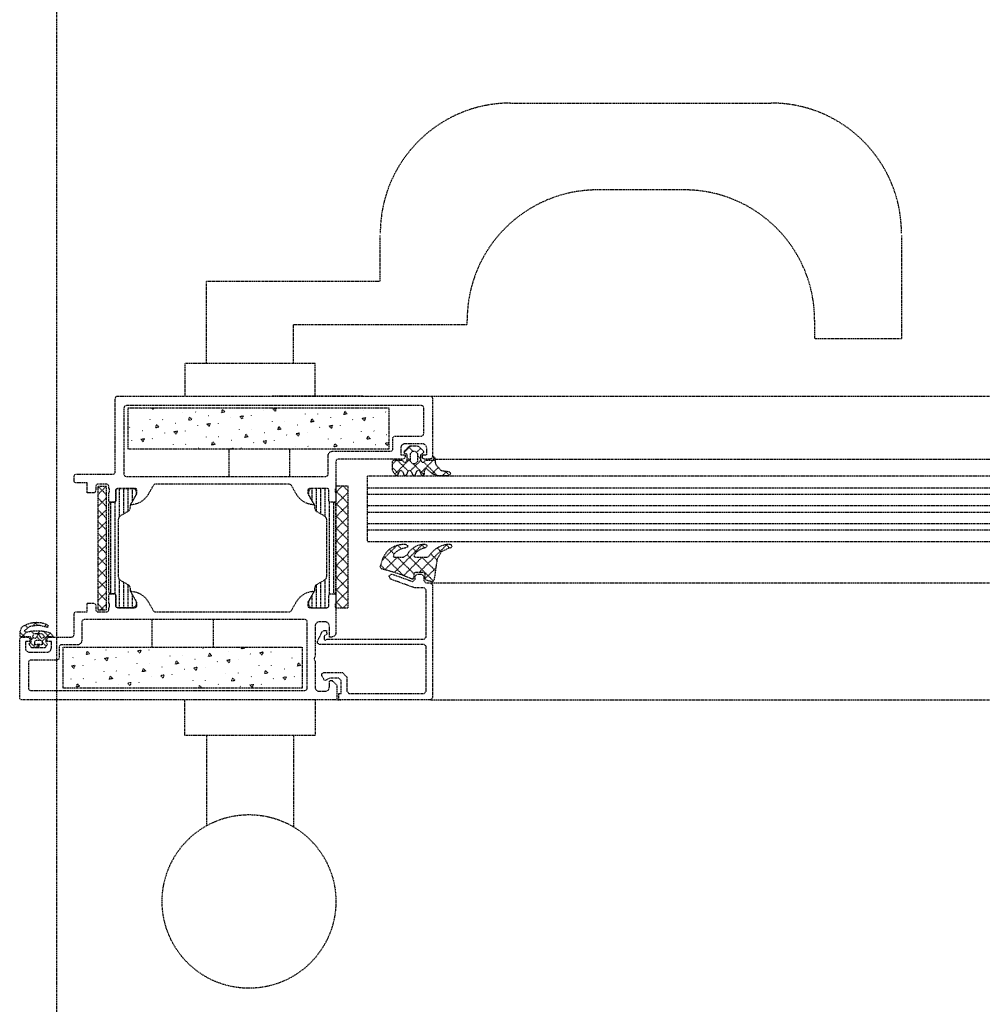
# Model space of a CAD drawing. Header units: millimetres. Extents: x -4577 to 1032787, y -66234 to 201209.
# Tile 115 of 256: x 3754 to 3976, y -8866 to -8639. Entities that reach past the tile are written whole.
import ezdxf

# ---------------------------------------------------------------- set-up
doc = ezdxf.new("R2010")
doc.units = ezdxf.units.MM
doc.linetypes.add('510_5_2OG_ELT_1004$0$11-07-22_DS_2OG$0$AUSGEZOGEN', pattern=[0])
doc.linetypes.add('510_5_2OG_ELT_1004$0$11-07-22_DS_2OG$0$VERDECKT2_S15', pattern=[0.025, 0, -0.025])
doc.layers.add('510_5_2OG_ELT_1004$0$11-07-22_DS_2OG$0$Nichttragende_Bauteile', color=8, linetype='510_5_2OG_ELT_1004$0$11-07-22_DS_2OG$0$AUSGEZOGEN')
doc.layers.add('510_5_2OG_ELT_1004$0$11-07-22_DS_2OG$0$STANDARD', color=8, linetype='510_5_2OG_ELT_1004$0$11-07-22_DS_2OG$0$AUSGEZOGEN')

# ---------------------------------------------------------------- blocks, each defined once
blk = doc.blocks.new('510_5_2OG_ELT_1004')
at = {"layer": '510_5_2OG_ELT_1004$0$11-07-22_DS_2OG$0$Nichttragende_Bauteile', "linetype": '510_5_2OG_ELT_1004$0$11-07-22_DS_2OG$0$VERDECKT2_S15'}
for p, q in [((3866.92, -8658.53), (3926.92, -8658.53)), ((3906.92, -8678.53), (3886.92, -8678.53)), ((3836.92, -8699.53), (3836.92, -8689.03)), ((3956.92, -8689.03), (3956.92, -8712.86)), ((3796.92, -8718.53), (3796.92, -8699.53)), ((3796.92, -8699.53), (3836.92, -8699.53)), ((3816.92, -8718.53), (3816.92, -8709.53)), ((3816.92, -8709.53), (3856.92, -8709.53)), ((3856.92, -8709.53), (3856.92, -8708.53)), ((3936.92, -8708.53), (3936.92, -8712.86)), ((3956.92, -8712.86), (3936.92, -8712.86)), ((3791.92, -8718.53), (3791.92, -8726.03)), ((3821.92, -8718.53), (3791.92, -8718.53)), ((3821.92, -8726.03), (3821.92, -8718.53)), ((3811.42, -8726.03), (3812.42, -8726.03)), ((3832.92, -8726.03), (3811.92, -8726.03)), ((3848.42, -8726.03), (4888.49, -8726.03)), ((3781.9, -8728.81), (3781.94, -8728.86)), ((3791.51, -8729.71), (3791.49, -8729.77)), ((3794.45, -8729.72), (3794.4, -8729.68)), ((3804.97, -8728.8), (3804.91, -8728.81)), ((3810.02, -8729.25), (3810.06, -8729.3)), ((3812.22, -8728.97), (3812.98, -8728.8)), ((3814.85, -8728.83), (3814.87, -8728.76)), ((3828.53, -8730.29), (3828.76, -8729.54)), ((3828.76, -8729.54), (3829.29, -8730.11)), ((3833.09, -8729.24), (3833.03, -8729.25)), ((3838.14, -8729.69), (3838.18, -8729.74)), ((3779.13, -8730.14), (3779.15, -8730.08)), ((3783.91, -8731.46), (3783.89, -8731.53)), ((3786.85, -8731.48), (3786.8, -8731.43)), ((3793.57, -8731.43), (3792.81, -8731.6)), ((3797.37, -8730.55), (3797.31, -8730.57)), ((3799.65, -8732.34), (3799.67, -8732.27)), ((3802.42, -8731), (3802.46, -8731.05)), ((3807.25, -8730.58), (3807.27, -8730.52)), ((3812.03, -8731.9), (3812.01, -8731.97)), ((3814.97, -8731.92), (3814.92, -8731.87)), ((3819.63, -8730.15), (3819.61, -8730.21)), ((3821.69, -8731.87), (3820.93, -8732.04)), ((3822.57, -8730.16), (3822.52, -8730.12)), ((3825.49, -8730.99), (3825.43, -8731.01)), ((3829.29, -8730.11), (3828.53, -8730.29)), ((3830.54, -8731.45), (3830.58, -8731.49)), ((3832.74, -8731.17), (3833.5, -8730.99)), ((3835.37, -8731.02), (3835.39, -8730.96)), ((3779.25, -8733.23), (3779.2, -8733.19)), ((3782.17, -8734.06), (3782.11, -8734.07)), ((3787.22, -8734.51), (3787.26, -8734.56)), ((3789.77, -8732.31), (3789.71, -8732.32)), ((3792.05, -8734.09), (3792.07, -8734.03)), ((3794.82, -8732.76), (3794.86, -8732.81)), ((3804.43, -8733.66), (3804.41, -8733.72)), ((3807.37, -8733.67), (3807.32, -8733.63)), ((3810.29, -8734.5), (3810.23, -8734.52)), ((3813.33, -8733.8), (3813.56, -8733.05)), ((3817.89, -8732.75), (3817.83, -8732.76)), ((3820.17, -8734.53), (3820.19, -8734.47)), ((3822.94, -8733.2), (3822.98, -8733.25)), ((3825.67, -8733.49), (3825.14, -8732.92)), ((3827.77, -8732.78), (3827.79, -8732.71)), ((3832.55, -8734.1), (3832.53, -8734.16)), ((3835.49, -8734.11), (3835.44, -8734.07)), ((3779.62, -8736.27), (3779.66, -8736.32)), ((3784.45, -8735.84), (3784.47, -8735.78)), ((3796.83, -8735.41), (3796.81, -8735.48)), ((3798.13, -8737.31), (3798.36, -8736.56)), ((3798.36, -8736.56), (3798.89, -8737.13)), ((3799.77, -8735.43), (3799.72, -8735.38)), ((3802.69, -8736.26), (3802.63, -8736.27)), ((3805.73, -8735.55), (3805.96, -8734.81)), ((3807.74, -8736.71), (3807.78, -8736.76)), ((3812.57, -8736.29), (3812.59, -8736.22)), ((3815.34, -8734.95), (3815.38, -8735)), ((3824.95, -8735.85), (3824.93, -8735.92)), ((3827.89, -8735.87), (3827.84, -8735.82)), ((3830.81, -8736.7), (3830.75, -8736.71)), ((3833.85, -8735.99), (3834.08, -8735.25)), ((3834.61, -8735.82), (3833.85, -8735.99)), ((3834.08, -8735.25), (3834.61, -8735.82)), ((3838.06, -8736.87), (3838.82, -8736.7)), ((3838.41, -8734.94), (3838.35, -8734.96)), ((3789.23, -8737.17), (3789.21, -8737.23)), ((3792.17, -8737.18), (3792.12, -8737.14)), ((3795.09, -8738.01), (3795.03, -8738.02)), ((3798.89, -8737.13), (3798.13, -8737.31)), ((3802.07, -8738.23), (3802.07, -8744.53)), ((3802.38, -8738.23), (3802.34, -8738.19)), ((3804.97, -8738.04), (3804.99, -8737.98)), ((3816.07, -8744.53), (3816.07, -8738.23)), ((3817.35, -8737.61), (3817.33, -8737.67)), ((3820.29, -8737.62), (3820.24, -8737.58)), ((3827.01, -8737.57), (3826.25, -8737.75)), ((3835.86, -8737.15), (3835.9, -8737.2)), ((3843.91, -8737.53), (3842.42, -8739.02)), ((3844.44, -8738.73), (3843.44, -8737.74)), ((3846.22, -8738.05), (3845.25, -8739.02)), ((3840.61, -8740.83), (3839.67, -8741.77)), ((3843.87, -8740.4), (3840.25, -8744.02)), ((3843.36, -8743.31), (3840.88, -8740.83)), ((3843.87, -8740.99), (3843.07, -8740.19)), ((3846.27, -8740.83), (3843.86, -8743.24)), ((3846.27, -8740.56), (3845.47, -8739.76)), ((3849.1, -8740.83), (3846.18, -8743.75)), ((3850.01, -8744.3), (3846.96, -8741.26)), ((3849.57, -8740.36), (3849.17, -8740.76)), ((3849.63, -8741.1), (3849.17, -8740.63)), ((3849.58, -8740.53), (4888.49, -8740.53)), ((3841.11, -8743.89), (3839.67, -8742.45)), ((3846.99, -8744.11), (3844.51, -8741.63)), ((3850.28, -8742.47), (3848.88, -8743.87)), ((3852.16, -8743.42), (3851.25, -8744.33)), ((3852.79, -8744.25), (3851.93, -8743.39)), ((3843.05, -8744.05), (3842.9, -8744.2)), ((3773.81, -8746.83), (3771.92, -8748.72)), ((3771.97, -8746.83), (3773.92, -8748.78)), ((3776.92, -8753.76), (3776.92, -8747.28)), ((3777.92, -8753.14), (3777.92, -8747.28)), ((3778.92, -8752.55), (3778.92, -8747.28)), ((3779.92, -8750.17), (3779.92, -8747.28)), ((3821.22, -8750.17), (3821.22, -8747.28)), ((3822.22, -8752.55), (3822.22, -8747.28)), ((3823.22, -8753.14), (3823.22, -8747.28)), ((3824.22, -8753.76), (3824.22, -8747.28)), ((3826.72, -8748.19), (3828.13, -8746.78)), ((3829.52, -8750.71), (3826.72, -8747.91)), ((3829.52, -8747.88), (3828.42, -8746.78)), ((3833.92, -8747.15), (4888.49, -8747.15)), ((3773.92, -8749.44), (3771.92, -8751.44)), ((3771.92, -8749.5), (3773.92, -8751.5)), ((3775.92, -8771.67), (3775.92, -8750.39)), ((3825.22, -8771.67), (3825.22, -8750.39)), ((3826.72, -8751.02), (3829.52, -8748.22)), ((3833.92, -8748.65), (4888.49, -8748.65)), ((3773.92, -8752.15), (3771.92, -8754.15)), ((3771.92, -8752.21), (3773.92, -8754.21)), ((3774.42, -8771.08), (3774.42, -8750.98)), ((3774.92, -8771.58), (3774.92, -8750.48)), ((3778.82, -8752.62), (3777.12, -8753.6)), ((3822.32, -8752.62), (3824.02, -8753.6)), ((3826.22, -8771.58), (3826.22, -8750.48)), ((3829.52, -8753.54), (3826.72, -8750.74)), ((3826.72, -8771.08), (3826.72, -8750.98)), ((3826.72, -8753.85), (3829.52, -8751.05)), ((3833.92, -8751.25), (4888.49, -8751.25)), ((3773.92, -8754.87), (3771.92, -8756.87)), ((3771.92, -8754.93), (3773.92, -8756.93)), ((3829.52, -8756.37), (3826.72, -8753.57)), ((3826.72, -8756.68), (3829.52, -8753.88)), ((3833.92, -8752.75), (4888.49, -8752.75)), ((3829.52, -8759.19), (3826.72, -8756.39)), ((3826.72, -8759.51), (3829.52, -8756.71)), ((3833.92, -8755.35), (4888.49, -8755.35)), ((3833.92, -8756.85), (4888.49, -8756.85)), ((3773.92, -8757.59), (3771.92, -8759.59)), ((3771.92, -8757.64), (3773.92, -8759.64)), ((3829.52, -8762.02), (3826.72, -8759.22)), ((3773.92, -8760.3), (3771.92, -8762.3)), ((3771.92, -8760.36), (3773.92, -8762.36)), ((3826.72, -8762.34), (3829.52, -8759.54)), ((3840.8, -8760.39), (3837.4, -8763.79)), ((3840.13, -8762.43), (3839.02, -8761.32)), ((3846.68, -8760.16), (3840.18, -8766.67)), ((3840.8, -8760.39), (3841.4, -8760.24)), ((3841.77, -8761.24), (3840.89, -8760.36)), ((3843.21, -8760.81), (3843.19, -8760.83)), ((3845.32, -8761.96), (3844.42, -8761.06)), ((3852.37, -8760.13), (3845.86, -8766.64)), ((3847.21, -8761.02), (3846.39, -8760.21)), ((3850.95, -8761.93), (3850.03, -8761.01)), ((3852.88, -8761.04), (3852.04, -8760.2)), ((3773.92, -8763.02), (3771.92, -8765.02)), ((3771.92, -8763.07), (3773.92, -8765.07)), ((3829.52, -8764.85), (3826.72, -8762.05)), ((3826.72, -8765.17), (3829.52, -8762.37)), ((3837.26, -8764.2), (3837.5, -8763.52)), ((3837.5, -8763.52), (3837.81, -8762.87)), ((3842.26, -8767.39), (3837.79, -8762.91)), ((3840.88, -8763.14), (3837.98, -8766.04)), ((3844.66, -8766.96), (3840.84, -8763.14)), ((3846.54, -8763.14), (3842.28, -8767.4)), ((3849.16, -8768.63), (3843.11, -8762.58)), ((3849.62, -8766.26), (3846.5, -8763.14)), ((3849.98, -8763.79), (3848.54, -8762.36)), ((3773.92, -8765.73), (3771.92, -8767.73)), ((3771.92, -8765.79), (3773.92, -8767.79)), ((3829.52, -8767.68), (3826.72, -8764.88)), ((3826.72, -8767.99), (3829.52, -8765.19)), ((3838.12, -8766.08), (3837.05, -8765)), ((3849.71, -8765.63), (3847.25, -8768.08)), ((3773.92, -8768.45), (3771.92, -8770.45)), ((3771.92, -8768.5), (3773.92, -8770.5)), ((3776.92, -8774.78), (3776.92, -8768.3)), ((3777.12, -8768.46), (3778.82, -8769.44)), ((3824.02, -8768.46), (3822.32, -8769.44)), ((3824.22, -8774.78), (3824.22, -8768.3)), ((3829.52, -8770.51), (3826.72, -8767.71)), ((3826.72, -8770.82), (3829.52, -8768.02)), ((3838.93, -8767.53), (3839.52, -8767.03)), ((3839.31, -8768.19), (3838.93, -8767.53)), ((3844.66, -8770.14), (3839.31, -8768.19)), ((3839.52, -8767.03), (3839.73, -8767.07)), ((3839.73, -8767.07), (3844.25, -8768.71)), ((3844.66, -8767.85), (3844.3, -8768.21)), ((3844.44, -8768.74), (3844.92, -8768.24)), ((3844.92, -8767.53), (3845.42, -8767.03)), ((3844.92, -8768.24), (3844.92, -8767.53)), ((3845.42, -8767.03), (3846.42, -8767.03)), ((3846.42, -8767.03), (3846.92, -8767.53)), ((3846.92, -8767.53), (3846.92, -8768.53)), ((3846.92, -8768.53), (3847.42, -8769.03)), ((3777.92, -8774.78), (3777.92, -8768.92)), ((3778.92, -8774.78), (3778.92, -8769.51)), ((3822.22, -8774.78), (3822.22, -8769.51)), ((3823.22, -8774.78), (3823.22, -8768.92)), ((3829.52, -8773.34), (3826.72, -8770.54)), ((3844.25, -8768.71), (3844.44, -8768.74)), ((3845.17, -8770.23), (3844.66, -8770.14)), ((3847.02, -8770.23), (3845.17, -8770.23)), ((3847.52, -8770.73), (3847.02, -8770.23)), ((3847.42, -8769.03), (3848.42, -8769.03)), ((3847.52, -8781.53), (3847.52, -8770.73)), ((3848.42, -8769.03), (3848.92, -8769.53)), ((3848.42, -8769.03), (4888.49, -8769.03)), ((3848.92, -8769.53), (3848.92, -8795.53)), ((3773.92, -8771.16), (3771.92, -8773.16)), ((3771.92, -8771.22), (3773.92, -8773.22)), ((3779.92, -8774.78), (3779.92, -8771.89)), ((3821.22, -8774.78), (3821.22, -8771.89)), ((3826.72, -8773.65), (3829.52, -8770.85)), ((3771.92, -8773.93), (3773.21, -8775.23)), ((3773.92, -8773.88), (3772.56, -8775.23)), ((3828.13, -8774.78), (3826.72, -8773.36)), ((3828.42, -8774.78), (3829.52, -8773.68)), ((3784.42, -8783.83), (3784.42, -8777.53)), ((3798.42, -8777.53), (3798.42, -8783.83)), ((3753.99, -8780.31), (3754.38, -8779.22)), ((3754.38, -8779.22), (3755.04, -8778.84)), ((3756.28, -8779.1), (3754.92, -8780.14)), ((3755.04, -8778.84), (3755.51, -8778.63)), ((3755.16, -8778.79), (3755.82, -8779.45)), ((3755.16, -8778.79), (3755.82, -8779.45)), ((3755.51, -8778.63), (3756.03, -8778.44)), ((3756.03, -8778.44), (3756.55, -8778.28)), ((3758.1, -8778.85), (3756.28, -8779.1)), ((3756.55, -8778.28), (3757.08, -8778.18)), ((3757.76, -8778.15), (3756.9, -8779.01)), ((3757.76, -8778.15), (3756.9, -8779.01)), ((3757.08, -8778.18), (3757.63, -8778.15)), ((3757.37, -8778.16), (3758.06, -8778.86)), ((3757.37, -8778.16), (3758.06, -8778.86)), ((3757.63, -8778.15), (3758.13, -8778.15)), ((3758.65, -8778.91), (3758.1, -8778.85)), ((3758.13, -8778.15), (3758.76, -8778.22)), ((3759.19, -8779.03), (3758.65, -8778.91)), ((3758.76, -8778.22), (3759.37, -8778.35)), ((3759.72, -8779.2), (3759.19, -8779.03)), ((3759.37, -8778.35), (3759.97, -8778.54)), ((3760.1, -8778.64), (3759.59, -8779.16)), ((3760.1, -8778.64), (3759.59, -8779.16)), ((3760.28, -8779.31), (3759.72, -8779.2)), ((3759.97, -8778.54), (3760.47, -8778.92)), ((3760.47, -8778.92), (3760.28, -8779.31)), ((3753.99, -8781.31), (3753.99, -8780.31)), ((3753.99, -8780.44), (3755.07, -8781.52)), ((3753.99, -8780.44), (3755.07, -8781.52)), ((3754.02, -8781.43), (3753.99, -8781.31)), ((3754.18, -8781.52), (3754.02, -8781.43)), ((3756.33, -8781.52), (3754.18, -8781.52)), ((3755.54, -8780.37), (3754.39, -8781.52)), ((3755.54, -8780.37), (3754.39, -8781.52)), ((3754.92, -8780.14), (3755.33, -8780.42)), ((3755.33, -8780.42), (3756.12, -8780.24)), ((3756.12, -8780.24), (3756.93, -8780.12)), ((3756.45, -8781.55), (3756.33, -8781.52)), ((3756.53, -8781.72), (3756.45, -8781.55)), ((3757.1, -8781.64), (3756.53, -8782.21)), ((3757.1, -8781.64), (3756.53, -8782.21)), ((3756.53, -8782.68), (3756.53, -8781.72)), ((3756.55, -8780.18), (3757.19, -8780.81)), ((3756.55, -8780.18), (3757.19, -8780.81)), ((3757.19, -8780.81), (3756.83, -8781.52)), ((3756.83, -8781.52), (3757.42, -8781.79)), ((3756.93, -8780.12), (3757.74, -8780.07)), ((3757.76, -8780.77), (3757.19, -8780.81)), ((3757.42, -8781.79), (3757.58, -8781.79)), ((3757.58, -8781.79), (3757.74, -8781.66)), ((3757.74, -8780.07), (3758.56, -8780.09)), ((3757.74, -8781.66), (3758.23, -8780.78)), ((3758.52, -8780.79), (3757.76, -8780.77)), ((3757.84, -8781.47), (3758.68, -8782.31)), ((3757.84, -8781.47), (3758.68, -8782.31)), ((3758.64, -8780.1), (3757.97, -8780.78)), ((3758.64, -8780.1), (3757.97, -8780.78)), ((3758.23, -8780.78), (3758.71, -8781.66)), ((3759.18, -8780.86), (3758.52, -8780.79)), ((3758.56, -8780.09), (3759.37, -8780.17)), ((3758.71, -8781.66), (3759.03, -8781.8)), ((3759.03, -8781.8), (3759.64, -8781.52)), ((3759.97, -8781.6), (3759.04, -8782.53)), ((3759.97, -8781.6), (3759.04, -8782.53)), ((3759.64, -8781.52), (3759.18, -8780.86)), ((3759.37, -8780.17), (3760.17, -8780.32)), ((3759.37, -8780.17), (3760.72, -8781.52)), ((3759.37, -8780.17), (3760.72, -8781.52)), ((3759.97, -8781.6), (3759.94, -8781.72)), ((3759.94, -8781.72), (3759.94, -8782.67)), ((3760.99, -8780.58), (3759.97, -8781.6)), ((3760.99, -8780.58), (3759.97, -8781.6)), ((3760.14, -8781.52), (3759.97, -8781.6)), ((3761.71, -8781.52), (3760.14, -8781.52)), ((3760.17, -8780.32), (3760.96, -8780.54)), ((3760.96, -8780.54), (3761.71, -8781.52)), ((3822.5, -8782.46), (3823.57, -8780.27)), ((3823.57, -8780.27), (3824, -8780.03)), ((3824, -8780.03), (3824.52, -8780.03)), ((3824.12, -8781.18), (3824.02, -8781.35)), ((3824.02, -8781.35), (3824.02, -8782.03)), ((3824.02, -8782.03), (3824.15, -8782.22)), ((3824.62, -8780.89), (3824.12, -8781.18)), ((3824.27, -8782.22), (3824.72, -8782.03)), ((3824.52, -8780.03), (3824.62, -8780.89)), ((3824.72, -8782.03), (3847.02, -8782.03)), ((3847.02, -8782.03), (3847.52, -8781.53)), ((3756.11, -8783.19), (3756.16, -8782.93)), ((3756.58, -8783.91), (3756.11, -8783.19)), ((3756.16, -8782.93), (3756.53, -8782.68)), ((3756.35, -8782.8), (3757.56, -8784.01)), ((3756.35, -8782.8), (3757.56, -8784.01)), ((3756.71, -8784.01), (3756.58, -8783.91)), ((3759.75, -8784.01), (3756.71, -8784.01)), ((3757.63, -8782.31), (3757.33, -8782.61)), ((3757.33, -8782.61), (3757.33, -8783.31)), ((3757.33, -8783.31), (3758.23, -8783.15)), ((3758.09, -8783.48), (3757.56, -8784.01)), ((3758.09, -8783.48), (3757.56, -8784.01)), ((3758.83, -8782.31), (3757.63, -8782.31)), ((3758.13, -8783.42), (3758.03, -8783.59)), ((3758.03, -8783.59), (3758.23, -8783.79)), ((3758.23, -8783.39), (3758.13, -8783.42)), ((3758.39, -8783.18), (3758.16, -8783.41)), ((3758.39, -8783.18), (3758.16, -8783.41)), ((3758.23, -8783.15), (3759.13, -8783.31)), ((3758.4, -8783.49), (3758.23, -8783.39)), ((3758.23, -8783.79), (3758.4, -8783.69)), ((3758.43, -8783.59), (3758.4, -8783.49)), ((3758.4, -8783.69), (3758.43, -8783.59)), ((3759.13, -8782.61), (3758.83, -8782.31)), ((3759.13, -8783.31), (3759.13, -8782.61)), ((3759.13, -8782.75), (3760.02, -8783.65)), ((3759.13, -8782.75), (3760.02, -8783.65)), ((3759.89, -8783.9), (3759.75, -8784.01)), ((3760.28, -8783.16), (3759.89, -8783.9)), ((3759.94, -8782.67), (3760.28, -8783.16)), ((3796.07, -8784.12), (3796.05, -8784.18)), ((3799, -8784.13), (3798.96, -8784.09)), ((3804.97, -8784.26), (3805.1, -8783.83)), ((3805.73, -8784.08), (3804.97, -8784.26)), ((3805.49, -8783.83), (3805.73, -8784.08)), ((3817.31, -8783.95), (3817.19, -8783.83)), ((3817.35, -8783.83), (3817.31, -8783.95)), ((3822.48, -8782.97), (3822.5, -8782.46)), ((3822.92, -8783.23), (3822.48, -8782.97)), ((3847.02, -8783.23), (3822.92, -8783.23)), ((3824.15, -8782.22), (3824.27, -8782.22)), ((3847.52, -8783.73), (3847.02, -8783.23)), ((3847.52, -8794.03), (3847.52, -8783.73)), ((3766.21, -8786.27), (3766.15, -8786.29)), ((3770.01, -8785.4), (3769.25, -8785.57)), ((3773.46, -8786.45), (3774.22, -8786.27)), ((3773.99, -8787.02), (3773.46, -8786.45)), ((3773.81, -8784.52), (3773.75, -8784.53)), ((3774.22, -8786.27), (3773.99, -8787.02)), ((3776.09, -8786.3), (3776.11, -8786.24)), ((3778.85, -8784.97), (3778.9, -8785.02)), ((3781.59, -8785.27), (3781.06, -8784.7)), ((3783.69, -8784.55), (3783.71, -8784.49)), ((3788.47, -8785.87), (3788.45, -8785.94)), ((3791.4, -8785.89), (3791.36, -8785.84)), ((3794.33, -8786.71), (3794.27, -8786.73)), ((3797.6, -8785.27), (3798.13, -8785.84)), ((3801.58, -8786.89), (3802.34, -8786.72)), ((3801.93, -8784.96), (3801.87, -8784.97)), ((3804.21, -8786.74), (3804.23, -8786.68)), ((3806.97, -8785.41), (3807.02, -8785.46)), ((3809.18, -8785.14), (3809.94, -8784.96)), ((3809.71, -8785.71), (3809.18, -8785.14)), ((3809.94, -8784.96), (3809.71, -8785.71)), ((3811.81, -8784.99), (3811.83, -8784.93)), ((3816.59, -8786.31), (3816.57, -8786.38)), ((3765.86, -8788.2), (3766.62, -8788.03)), ((3768.49, -8788.06), (3768.51, -8788)), ((3771.25, -8786.73), (3771.3, -8786.78)), ((3780.87, -8787.63), (3780.85, -8787.69)), ((3782.17, -8789.52), (3782.4, -8788.78)), ((3782.4, -8788.78), (3782.93, -8789.35)), ((3783.8, -8787.64), (3783.76, -8787.6)), ((3786.73, -8788.47), (3786.67, -8788.48)), ((3789.77, -8787.77), (3790, -8787.02)), ((3790.53, -8787.59), (3789.77, -8787.77)), ((3790, -8787.02), (3790.53, -8787.59)), ((3791.77, -8788.92), (3791.82, -8788.97)), ((3793.98, -8788.65), (3794.74, -8788.47)), ((3794.51, -8789.22), (3793.98, -8788.65)), ((3794.74, -8788.47), (3794.51, -8789.22)), ((3796.61, -8788.5), (3796.63, -8788.44)), ((3799.37, -8787.17), (3799.42, -8787.22)), ((3808.99, -8788.07), (3808.97, -8788.13)), ((3811.92, -8788.08), (3811.88, -8788.04)), ((3814.85, -8788.91), (3814.79, -8788.92)), ((3817.89, -8788.21), (3818.12, -8787.46)), ((3818.65, -8788.03), (3817.89, -8788.21)), ((3818.12, -8787.46), (3818.65, -8788.03)), ((3765.67, -8791.14), (3765.65, -8791.2)), ((3768.6, -8791.15), (3768.56, -8791.1)), ((3773.27, -8789.38), (3773.25, -8789.44)), ((3774.8, -8790.53), (3775.33, -8791.1)), ((3776.2, -8789.4), (3776.16, -8789.35)), ((3779.13, -8790.22), (3779.07, -8790.24)), ((3782.93, -8789.35), (3782.17, -8789.52)), ((3784.17, -8790.68), (3784.22, -8790.73)), ((3787.14, -8790.22), (3786.91, -8790.97)), ((3789.01, -8790.25), (3789.03, -8790.19)), ((3801.39, -8789.82), (3801.37, -8789.89)), ((3802.92, -8790.97), (3803.45, -8791.54)), ((3804.32, -8789.84), (3804.28, -8789.79)), ((3807.25, -8790.66), (3807.19, -8790.68)), ((3810.29, -8789.96), (3810.52, -8789.22)), ((3811.05, -8789.79), (3810.29, -8789.96)), ((3810.52, -8789.22), (3811.05, -8789.79)), ((3812.29, -8791.12), (3812.34, -8791.17)), ((3814.5, -8790.84), (3815.26, -8790.67)), ((3817.13, -8790.69), (3817.15, -8790.63)), ((3823.49, -8789.98), (3823.92, -8789.73)), ((3823.49, -8790.48), (3823.49, -8789.98)), ((3824.04, -8791.43), (3823.49, -8790.48)), ((3823.92, -8789.73), (3828.22, -8789.73)), ((3825.22, -8791.03), (3824.3, -8791.51)), ((3827.42, -8791.03), (3825.22, -8791.03)), ((3827.92, -8791.53), (3827.42, -8791.03)), ((3828.22, -8789.73), (3829.22, -8790.73)), ((3829.22, -8790.73), (3829.22, -8794.03)), ((3766.97, -8793.03), (3767.2, -8792.29)), ((3767.73, -8792.86), (3766.97, -8793.03)), ((3767.2, -8792.29), (3767.73, -8792.86)), ((3771.53, -8791.98), (3771.47, -8791.99)), ((3776.57, -8792.43), (3776.62, -8792.48)), ((3778.78, -8792.15), (3779.54, -8791.98)), ((3779.31, -8792.73), (3778.78, -8792.15)), ((3779.54, -8791.98), (3779.31, -8792.73)), ((3781.41, -8792.01), (3781.43, -8791.95)), ((3789.11, -8793.33), (3789.08, -8793.3)), ((3793.79, -8791.58), (3793.77, -8791.64)), ((3795.13, -8793.33), (3795.32, -8792.73)), ((3795.32, -8792.73), (3795.85, -8793.3)), ((3795.85, -8793.3), (3795.71, -8793.33)), ((3796.72, -8791.59), (3796.68, -8791.55)), ((3799.65, -8792.42), (3799.59, -8792.43)), ((3804.69, -8792.87), (3804.74, -8792.92)), ((3806.9, -8792.6), (3807.66, -8792.42)), ((3807.43, -8793.17), (3806.9, -8792.6)), ((3807.66, -8792.42), (3807.43, -8793.17)), ((3809.53, -8792.45), (3809.55, -8792.39)), ((3824.3, -8791.51), (3824.04, -8791.43)), ((3827.92, -8794.53), (3827.92, -8791.53)), ((3827.42, -8794.53), (3827.92, -8794.53)), ((3827.42, -8796.03), (3827.42, -8794.53)), ((3829.22, -8794.03), (3829.72, -8794.53)), ((3829.72, -8794.53), (3847.02, -8794.53)), ((3847.02, -8794.53), (3847.52, -8794.03)), ((3848.92, -8795.53), (3848.42, -8796.03)), ((3791.92, -8804.24), (3791.92, -8796.03)), ((3821.92, -8796.03), (3821.92, -8804.24)), ((3826.92, -8796.03), (3827.92, -8796.03)), ((3848.42, -8796.03), (3827.42, -8796.03)), ((3848.42, -8796.03), (4888.49, -8796.03)), ((3821.92, -8804.24), (3791.92, -8804.24)), ((3796.92, -8804.24), (3796.92, -8825)), ((3816.92, -8804.24), (3816.92, -8825.24))]:
    blk.add_line(p, q, dxfattribs=at)
for points in [[(3780.42, -8747.28), (3776.52, -8747.28), (3776.33, -8747.32), (3776.16, -8747.43), (3776.06, -8747.59), (3776.02, -8747.78), (3776.02, -8750.18), (3775.98, -8750.33), (3775.87, -8750.44), (3775.72, -8750.48), (3774.72, -8750.48), (3774.57, -8750.44), (3774.46, -8750.33), (3774.42, -8750.18), (3774.42, -8748.28), (3774.58, -8748.16), (3774.62, -8748.01), (3774.62, -8747.55), (3774.58, -8747.4), (3774.42, -8747.28), (3774.42, -8746.83), (3774.38, -8746.64), (3774.27, -8746.48), (3774.11, -8746.37), (3773.92, -8746.33), (3771.92, -8746.33), (3771.73, -8746.37), (3771.56, -8746.48), (3771.46, -8746.64), (3771.42, -8746.83), (3771.42, -8747.83), (3771.38, -8748.02), (3771.27, -8748.18), (3771.11, -8748.29), (3770.92, -8748.33), (3769.42, -8748.33), (3769.42, -8746.03), (3766.92, -8746.03), (3766.73, -8745.99), (3766.56, -8745.88), (3766.46, -8745.72), (3766.42, -8745.53), (3766.42, -8744.53), (3766.46, -8744.34), (3766.56, -8744.18), (3766.73, -8744.07), (3766.92, -8744.03), (3775.42, -8744.03), (3775.61, -8743.99), (3775.77, -8743.88), (3775.88, -8743.72), (3775.92, -8743.53), (3775.92, -8726.53), (3775.96, -8726.34), (3776.06, -8726.18), (3776.23, -8726.07), (3776.42, -8726.03), (3848.42, -8726.03), (3848.61, -8726.07), (3848.77, -8726.18), (3848.88, -8726.34), (3848.92, -8726.53), (3848.92, -8740.03), (3848.88, -8740.22), (3848.77, -8740.38), (3848.61, -8740.49), (3848.42, -8740.53), (3847.12, -8740.53), (3846.93, -8740.49), (3846.76, -8740.38), (3846.66, -8740.22), (3846.62, -8740.03), (3846.62, -8739.53), (3847.62, -8739.53), (3847.62, -8738.03), (3847.58, -8737.77), (3847.48, -8737.53), (3847.32, -8737.32), (3847.12, -8737.16), (3846.88, -8737.06), (3846.62, -8737.03), (3842.62, -8737.03), (3842.36, -8737.06), (3842.12, -8737.16), (3841.91, -8737.32), (3841.75, -8737.53), (3841.65, -8737.77), (3841.62, -8738.03), (3841.62, -8739.53), (3842.62, -8739.53), (3842.62, -8740.03), (3842.58, -8740.22), (3842.47, -8740.38), (3842.31, -8740.49), (3842.12, -8740.53), (3827.22, -8740.53), (3827.03, -8740.57), (3826.86, -8740.68), (3826.76, -8740.84), (3826.72, -8741.03), (3826.72, -8747.28), (3826.56, -8747.4), (3826.52, -8747.55), (3826.52, -8748.01), (3826.56, -8748.16), (3826.72, -8748.28), (3826.72, -8750.18), (3826.68, -8750.33), (3826.57, -8750.44), (3826.42, -8750.48), (3825.42, -8750.48), (3825.27, -8750.44), (3825.16, -8750.33), (3825.12, -8750.18), (3825.12, -8747.78), (3825.08, -8747.59), (3824.97, -8747.43), (3824.81, -8747.32), (3824.62, -8747.28), (3820.72, -8747.28)], [(3784.75, -8728.73), (3784.63, -8729.1), (3784.28, -8728.73)], [(3800.64, -8729.1), (3801.17, -8729.67), (3800.41, -8729.85), (3800.64, -8729.1)], [(3812.98, -8728.8), (3812.75, -8729.54), (3812.22, -8728.97)], [(3792.81, -8731.6), (3793.04, -8730.86), (3793.57, -8731.43)], [(3820.93, -8732.04), (3821.16, -8731.3), (3821.69, -8731.87)], [(3833.5, -8730.99), (3833.27, -8731.74), (3832.74, -8731.17)], [(3785.44, -8732.61), (3785.97, -8733.18), (3785.21, -8733.36), (3785.44, -8732.61)], [(3790.18, -8734.06), (3789.95, -8734.81), (3789.42, -8734.24), (3790.18, -8734.06)], [(3797.02, -8732.48), (3797.78, -8732.31), (3797.55, -8733.05), (3797.02, -8732.48)], [(3813.56, -8733.05), (3814.09, -8733.62), (3813.33, -8733.8)], [(3818.3, -8734.5), (3818.07, -8735.25), (3817.54, -8734.68), (3818.3, -8734.5)], [(3825.14, -8732.92), (3825.9, -8732.75), (3825.67, -8733.49)], [(3805.96, -8734.81), (3806.49, -8735.38), (3805.73, -8735.55)], [(3838.82, -8736.7), (3838.59, -8737.44), (3838.06, -8736.87)], [(3802.34, -8738.19), (3803.1, -8738.01), (3803.03, -8738.23)], [(3826.25, -8737.75), (3826.48, -8737), (3827.01, -8737.57)], [(3843.07, -8739.53), (3843.07, -8740.83), (3842.73, -8741.31), (3842.42, -8741.31), (3842.07, -8740.83), (3839.97, -8740.83), (3839.67, -8741.13), (3839.67, -8743.13), (3840.33, -8744.13), (3840.67, -8744.33), (3841.02, -8744.13), (3841.33, -8743.33), (3841.67, -8743.13), (3842.02, -8743.33), (3842.33, -8744.13), (3842.67, -8744.33), (3843.02, -8744.13), (3843.33, -8743.33), (3843.67, -8743.13), (3844.02, -8743.33), (3844.33, -8744.13), (3844.67, -8744.33), (3845.02, -8744.13), (3845.33, -8743.33), (3845.67, -8743.13), (3846.02, -8743.33), (3846.33, -8744.13), (3846.66, -8744.33), (3847.07, -8744.05), (3847.07, -8743.23), (3847.59, -8742.73), (3848.83, -8743.85), (3850.08, -8744.33), (3852.71, -8744.33), (3853.14, -8743.9), (3853.08, -8743.68), (3852.71, -8743.48), (3851.81, -8743.38), (3850.98, -8743.25), (3849.76, -8741.88), (3849.66, -8741.38), (3849.57, -8740.33), (3849.17, -8739.93), (3849.17, -8740.83), (3847.27, -8740.83), (3846.93, -8741.31), (3846.62, -8741.31), (3846.27, -8740.83), (3846.27, -8739.53), (3846.57, -8739.23), (3846.67, -8739.23), (3846.97, -8739), (3846.89, -8738.72), (3845.85, -8737.68), (3845.49, -8737.53)], [(3845.49, -8737.53), (3843.85, -8737.53), (3843.5, -8737.68), (3842.46, -8738.72), (3842.37, -8738.9), (3842.48, -8739.16), (3842.98, -8739.32), (3843.07, -8739.53)], [(4888.49, -8744.5), (3833.92, -8744.5), (3833.92, -8759.5), (4888.49, -8759.5)], [(3773.92, -8746.83), (3771.92, -8746.83), (3771.92, -8775.23), (3773.92, -8775.23), (3773.92, -8746.83)], [(3774.42, -8750.98), (3774.46, -8750.79), (3774.56, -8750.63), (3774.73, -8750.52), (3774.92, -8750.48), (3775.72, -8750.48), (3775.87, -8750.44), (3775.98, -8750.33), (3776.02, -8750.18), (3776.02, -8747.78)], [(3776.02, -8747.78), (3776.06, -8747.59), (3776.16, -8747.43), (3776.33, -8747.32), (3776.52, -8747.28)], [(3776.52, -8747.28), (3779.92, -8747.28), (3780.16, -8747.32), (3780.39, -8747.43), (3780.56, -8747.61), (3780.68, -8747.83), (3780.72, -8748.08), (3780.72, -8748.73), (3779.38, -8751.14)], [(3820.72, -8747.28), (3820.53, -8747.32), (3820.36, -8747.43), (3820.26, -8747.59), (3820.22, -8747.78), (3820.22, -8748.48), (3821.61, -8750.88), (3821.61, -8750.97), (3821.57, -8751.05), (3821.49, -8751.08), (3820.92, -8751), (3820.37, -8750.86), (3819.84, -8750.66), (3819.33, -8750.39), (3818.86, -8750.07), (3818.43, -8749.69), (3818.04, -8749.27), (3817.71, -8748.81), (3817.43, -8748.31), (3816.44, -8746.58), (3816.33, -8746.45), (3816.18, -8746.36), (3816, -8746.33), (3785.13, -8746.33), (3784.96, -8746.36), (3784.81, -8746.45), (3784.7, -8746.58), (3783.7, -8748.31), (3783.42, -8748.81), (3783.09, -8749.27), (3782.71, -8749.69), (3782.28, -8750.07), (3781.8, -8750.39), (3781.3, -8750.66), (3780.77, -8750.86), (3780.21, -8751), (3779.65, -8751.08), (3779.57, -8751.05), (3779.52, -8750.97), (3779.53, -8750.88), (3780.92, -8748.48), (3780.92, -8747.78), (3780.88, -8747.59), (3780.77, -8747.43), (3780.61, -8747.32), (3780.42, -8747.28)], [(3825.12, -8747.78), (3825.08, -8747.59), (3824.97, -8747.43), (3824.81, -8747.32), (3824.62, -8747.28), (3821.22, -8747.28), (3820.97, -8747.32), (3820.75, -8747.43), (3820.57, -8747.61), (3820.46, -8747.83), (3820.42, -8748.08)], [(3820.42, -8748.08), (3820.42, -8748.73), (3821.75, -8751.14)], [(3826.72, -8750.98), (3826.68, -8750.79), (3826.57, -8750.63), (3826.41, -8750.52), (3826.22, -8750.48), (3825.42, -8750.48), (3825.27, -8750.44), (3825.16, -8750.33), (3825.12, -8750.18), (3825.12, -8747.78)], [(3779.38, -8751.14), (3779.35, -8751.22), (3779.32, -8751.3), (3779.32, -8751.38), (3779.32, -8751.76), (3779.28, -8752.02), (3779.18, -8752.26), (3779.02, -8752.46), (3778.82, -8752.62)], [(3821.75, -8751.14), (3821.79, -8751.22), (3821.81, -8751.3), (3821.82, -8751.38), (3821.82, -8751.76), (3821.85, -8752.02), (3821.95, -8752.26), (3822.11, -8752.46), (3822.32, -8752.62)], [(3777.12, -8753.6), (3776.91, -8753.76), (3776.75, -8753.97), (3776.65, -8754.21), (3776.62, -8754.47), (3776.62, -8767.59), (3776.65, -8767.85), (3776.75, -8768.09), (3776.91, -8768.3), (3777.12, -8768.46)], [(3824.02, -8753.6), (3824.22, -8753.76), (3824.38, -8753.97), (3824.48, -8754.21), (3824.52, -8754.47), (3824.52, -8767.59), (3824.48, -8767.85), (3824.38, -8768.09), (3824.22, -8768.3), (3824.02, -8768.46)], [(3837.81, -8762.87), (3838.19, -8762.25), (3838.65, -8761.69), (3839.16, -8761.18), (3839.68, -8760.86), (3840.23, -8760.59), (3840.8, -8760.39)], [(3842.61, -8760.13), (3843.23, -8760.39), (3843.21, -8760.82), (3842.7, -8761.04), (3842.15, -8761.13), (3841.63, -8761.29), (3841.13, -8761.54), (3840.67, -8761.86), (3840.27, -8762.24), (3839.94, -8762.68), (3839.93, -8762.98), (3840.19, -8763.14), (3842.26, -8763.14), (3843.18, -8762.54), (3843.5, -8762.01), (3843.89, -8761.54), (3844.34, -8761.12), (3844.85, -8760.77), (3845.39, -8760.49)], [(3841.4, -8760.24), (3842, -8760.16), (3842.61, -8760.13)], [(3853.39, -8760.63), (3853.21, -8760.96), (3852.61, -8761.1), (3850.94, -8761.94), (3850.03, -8763.57), (3849.95, -8763.93), (3849.47, -8767.31), (3849.26, -8768.54), (3848.96, -8768.84), (3847.47, -8768.44), (3847.25, -8768.22), (3847.25, -8766.92), (3846.95, -8766.64), (3844.96, -8766.64), (3844.66, -8766.94), (3844.66, -8767.99), (3844.39, -8768.24), (3844.12, -8768.14), (3842.97, -8767.66), (3841.56, -8767.12)], [(3846.31, -8761.28), (3845.84, -8761.54), (3845.42, -8761.86), (3845.05, -8762.24), (3844.74, -8762.67), (3844.73, -8762.98), (3845, -8763.14), (3847.8, -8763.14), (3848.24, -8762.77), (3848.67, -8762.19), (3849.17, -8761.66), (3849.73, -8761.2)], [(3845.39, -8760.49), (3845.98, -8760.29), (3846.58, -8760.17), (3847.19, -8760.13), (3847.67, -8760.35), (3847.71, -8760.48)], [(3847.71, -8760.48), (3847.33, -8761), (3846.81, -8761.1), (3846.31, -8761.28)], [(3849.73, -8761.2), (3850.34, -8760.82), (3851, -8760.5), (3851.69, -8760.27), (3852.4, -8760.13)], [(3852.4, -8760.13), (3852.93, -8760.13), (3853.27, -8760.27), (3853.39, -8760.63)], [(3836.82, -8765.36), (3837.11, -8764.91), (3837.26, -8764.2)], [(3838.68, -8766.22), (3837.21, -8765.85), (3836.82, -8765.36)], [(3841.56, -8767.12), (3840.13, -8766.65), (3838.68, -8766.22)], [(3778.82, -8769.44), (3779.02, -8769.6), (3779.18, -8769.8), (3779.28, -8770.04), (3779.32, -8770.3), (3779.32, -8770.67), (3779.32, -8770.76), (3779.35, -8770.84), (3779.38, -8770.92)], [(3822.32, -8769.44), (3822.11, -8769.6), (3821.95, -8769.8), (3821.85, -8770.04), (3821.82, -8770.3), (3821.82, -8770.67), (3821.81, -8770.76), (3821.79, -8770.84), (3821.75, -8770.92)], [(3820.72, -8774.78), (3824.62, -8774.78), (3824.81, -8774.74), (3824.97, -8774.63), (3825.08, -8774.47), (3825.12, -8774.28), (3825.12, -8771.88), (3825.16, -8771.73), (3825.27, -8771.62), (3825.42, -8771.58), (3826.42, -8771.58), (3826.57, -8771.62), (3826.68, -8771.73), (3826.72, -8771.88), (3826.72, -8773.78), (3826.56, -8773.9), (3826.52, -8774.05), (3826.52, -8774.51), (3826.56, -8774.66), (3826.72, -8774.78), (3826.72, -8780.53), (3826.68, -8780.79), (3826.58, -8781.03), (3826.42, -8781.24), (3826.22, -8781.4), (3825.98, -8781.5), (3825.72, -8781.53), (3825.22, -8781.53), (3825.22, -8779.03), (3825.18, -8778.77), (3825.08, -8778.53), (3824.92, -8778.32), (3824.72, -8778.16), (3824.48, -8778.06), (3824.22, -8778.03), (3822.92, -8778.03), (3822.66, -8778.06), (3822.42, -8778.16), (3822.21, -8778.32), (3822.05, -8778.53), (3821.95, -8778.77), (3821.92, -8779.03), (3821.92, -8786.03), (3821.79, -8786.21), (3821.73, -8786.42), (3821.73, -8786.64), (3821.79, -8786.85), (3821.92, -8787.03), (3821.92, -8793.03), (3821.95, -8793.29), (3822.05, -8793.53), (3822.21, -8793.74), (3822.42, -8793.9), (3822.66, -8794), (3822.92, -8794.03), (3824.22, -8794.03), (3824.48, -8794), (3824.72, -8793.9), (3824.92, -8793.74), (3825.08, -8793.53), (3825.18, -8793.29), (3825.22, -8793.03), (3825.22, -8791.83), (3825.26, -8791.68), (3825.37, -8791.57), (3825.52, -8791.53), (3825.82, -8791.53), (3826.92, -8792.63), (3826.92, -8796.03), (3754.42, -8796.03), (3754.23, -8795.99), (3754.06, -8795.88), (3753.96, -8795.72), (3753.92, -8795.53), (3753.92, -8782.03), (3753.96, -8781.84), (3754.06, -8781.68), (3754.23, -8781.57), (3754.42, -8781.53), (3755.72, -8781.53), (3755.91, -8781.57), (3756.07, -8781.68), (3756.18, -8781.84), (3756.22, -8782.03), (3756.22, -8782.53), (3755.22, -8782.53), (3755.22, -8784.03), (3755.25, -8784.29), (3755.35, -8784.53), (3755.51, -8784.74), (3755.72, -8784.9), (3755.96, -8785), (3756.22, -8785.03), (3760.22, -8785.03), (3760.48, -8785), (3760.72, -8784.9), (3760.92, -8784.74), (3761.08, -8784.53), (3761.18, -8784.29), (3761.22, -8784.03), (3761.22, -8782.53), (3760.22, -8782.53), (3760.22, -8782.03), (3760.26, -8781.84), (3760.36, -8781.68), (3760.53, -8781.57), (3760.72, -8781.53), (3765.92, -8781.53), (3766.11, -8781.49), (3766.27, -8781.38), (3766.38, -8781.22), (3766.42, -8781.03), (3766.42, -8776.23), (3766.46, -8776.04), (3766.56, -8775.88), (3766.73, -8775.77), (3766.92, -8775.73), (3769.42, -8775.73), (3769.42, -8773.73), (3770.92, -8773.73), (3771.11, -8773.77), (3771.27, -8773.88), (3771.38, -8774.04), (3771.42, -8774.23), (3771.42, -8775.23), (3771.46, -8775.42), (3771.56, -8775.58), (3771.73, -8775.69), (3771.92, -8775.73), (3773.92, -8775.73), (3774.11, -8775.69), (3774.27, -8775.58), (3774.38, -8775.42), (3774.42, -8775.23), (3774.42, -8775.25), (3774.42, -8774.78), (3774.58, -8774.66), (3774.62, -8774.51), (3774.62, -8774.05), (3774.58, -8773.9), (3774.42, -8773.78), (3774.42, -8771.88), (3774.46, -8771.73), (3774.57, -8771.62), (3774.72, -8771.58), (3775.72, -8771.58), (3775.87, -8771.62), (3775.98, -8771.73), (3776.02, -8771.88), (3776.02, -8774.28), (3776.06, -8774.47), (3776.16, -8774.63), (3776.33, -8774.74), (3776.52, -8774.78), (3780.42, -8774.78)], [(3779.38, -8770.92), (3780.72, -8773.33), (3780.72, -8773.98), (3780.68, -8774.23), (3780.56, -8774.45), (3780.39, -8774.63), (3780.16, -8774.74), (3779.92, -8774.78), (3776.52, -8774.78), (3776.33, -8774.74), (3776.16, -8774.63), (3776.06, -8774.47), (3776.02, -8774.28), (3776.02, -8771.88), (3775.98, -8771.73), (3775.87, -8771.62), (3775.72, -8771.58), (3774.92, -8771.58), (3774.73, -8771.54), (3774.56, -8771.43), (3774.46, -8771.27), (3774.42, -8771.08)], [(3780.42, -8774.78), (3780.61, -8774.74), (3780.77, -8774.63), (3780.88, -8774.47), (3780.92, -8774.28), (3780.92, -8773.58), (3779.53, -8771.18), (3779.52, -8771.09), (3779.57, -8771.01), (3779.65, -8770.98), (3780.21, -8771.06), (3780.77, -8771.2), (3781.3, -8771.4), (3781.8, -8771.67), (3782.28, -8771.99), (3782.71, -8772.37), (3783.09, -8772.79), (3783.42, -8773.25), (3783.7, -8773.75), (3784.7, -8775.48), (3784.81, -8775.61), (3784.96, -8775.7), (3785.13, -8775.73), (3816, -8775.73), (3816.18, -8775.7), (3816.33, -8775.61), (3816.44, -8775.48), (3817.43, -8773.75), (3817.71, -8773.25), (3818.04, -8772.79), (3818.43, -8772.37), (3818.86, -8771.99), (3819.33, -8771.67), (3819.84, -8771.4), (3820.37, -8771.2), (3820.92, -8771.06), (3821.49, -8770.98), (3821.57, -8771.01), (3821.61, -8771.09), (3821.61, -8771.18), (3820.22, -8773.58), (3820.22, -8774.28), (3820.26, -8774.47), (3820.36, -8774.63), (3820.53, -8774.74), (3820.72, -8774.78)], [(3821.75, -8770.92), (3820.42, -8773.33), (3820.42, -8773.98)], [(3820.42, -8773.98), (3820.46, -8774.23), (3820.57, -8774.45), (3820.75, -8774.63), (3820.97, -8774.74), (3821.22, -8774.78), (3824.62, -8774.78), (3824.81, -8774.74), (3824.97, -8774.63), (3825.08, -8774.47), (3825.12, -8774.28), (3825.12, -8771.88), (3825.16, -8771.73), (3825.27, -8771.62), (3825.42, -8771.58), (3826.22, -8771.58), (3826.41, -8771.54), (3826.57, -8771.43), (3826.68, -8771.27), (3826.72, -8771.08)], [(3819.62, -8777.53), (3768.72, -8777.53), (3768.53, -8777.57), (3768.36, -8777.68), (3768.26, -8777.84), (3768.22, -8778.03), (3768.22, -8782.33), (3768.18, -8782.59), (3768.08, -8782.83), (3767.92, -8783.04), (3767.72, -8783.2), (3767.48, -8783.3), (3767.22, -8783.33), (3763.52, -8783.33), (3763.33, -8783.37), (3763.16, -8783.48), (3763.06, -8783.64), (3763.02, -8783.83), (3763.02, -8786.33), (3762.98, -8786.52), (3762.87, -8786.68), (3762.71, -8786.79), (3762.52, -8786.83), (3756.42, -8786.83), (3756.23, -8786.87), (3756.06, -8786.98), (3755.96, -8787.14), (3755.92, -8787.33)], [(3755.92, -8787.33), (3755.92, -8793.33), (3755.96, -8793.52), (3756.06, -8793.68), (3756.23, -8793.79), (3756.42, -8793.83), (3819.62, -8793.83), (3819.81, -8793.79), (3819.97, -8793.68), (3820.08, -8793.52), (3820.12, -8793.33), (3820.12, -8778.03), (3820.08, -8777.84), (3819.97, -8777.68), (3819.81, -8777.57), (3819.62, -8777.53)], [(3769.25, -8785.57), (3769.48, -8784.83), (3770.01, -8785.4)], [(3781.06, -8784.7), (3781.82, -8784.52), (3781.59, -8785.27)], [(3798.13, -8785.84), (3797.37, -8786.01), (3797.6, -8785.27)], [(3802.34, -8786.72), (3802.11, -8787.46), (3801.58, -8786.89)], [(3766.62, -8788.03), (3766.39, -8788.78), (3765.86, -8788.2)], [(3775.33, -8791.1), (3774.57, -8791.28), (3774.8, -8790.53)], [(3786.91, -8790.97), (3786.38, -8790.4), (3787.14, -8790.22)], [(3803.45, -8791.54), (3802.69, -8791.72), (3802.92, -8790.97)], [(3815.26, -8790.67), (3815.03, -8791.41), (3814.5, -8790.84)]]:
    blk.add_lwpolyline(points, dxfattribs=at)
for points in [[(3777.96, -8728.54), (3777.92, -8728.73), (3777.92, -8744.03), (3777.96, -8744.22), (3778.06, -8744.38), (3778.23, -8744.49), (3778.42, -8744.53), (3824.42, -8744.53), (3824.61, -8744.49), (3824.77, -8744.38), (3824.88, -8744.22), (3824.92, -8744.03), (3824.92, -8739.73), (3824.95, -8739.47), (3825.05, -8739.23), (3825.21, -8739.02), (3825.42, -8738.86), (3825.66, -8738.76), (3825.92, -8738.73), (3839.32, -8738.73), (3839.51, -8738.69), (3839.67, -8738.58), (3839.78, -8738.42), (3839.82, -8738.23), (3839.82, -8735.73), (3839.86, -8735.54), (3839.96, -8735.38), (3840.13, -8735.27), (3840.32, -8735.23), (3846.42, -8735.23), (3846.61, -8735.19), (3846.77, -8735.08), (3846.88, -8734.92), (3846.92, -8734.73), (3846.92, -8728.73), (3846.88, -8728.54), (3846.77, -8728.38), (3846.61, -8728.27), (3846.42, -8728.23), (3778.42, -8728.23), (3778.23, -8728.27), (3778.06, -8728.38), (3777.96, -8728.54)], [(3838.92, -8728.73), (3838.92, -8738.23), (3778.92, -8738.23), (3778.92, -8728.73), (3838.92, -8728.73)], [(3805.15, -8731.3), (3804.62, -8730.73), (3805.38, -8730.55), (3805.15, -8731.3)], [(3782.35, -8736.56), (3781.82, -8735.99), (3782.58, -8735.82), (3782.35, -8736.56)], [(3810.47, -8737), (3809.94, -8736.43), (3810.7, -8736.26), (3810.47, -8737)], [(3843.87, -8741.13), (3843.87, -8739.23), (3844.37, -8738.73), (3844.97, -8738.73), (3845.47, -8739.23), (3845.47, -8741.13), (3844.97, -8741.63), (3844.37, -8741.63), (3843.87, -8741.13)], [(3826.72, -8774.78), (3829.52, -8774.78), (3829.52, -8746.78), (3826.72, -8746.78), (3826.72, -8774.78)], [(3818.92, -8783.83), (3818.92, -8793.33), (3763.92, -8793.33), (3763.92, -8783.83), (3818.92, -8783.83)]]:
    blk.add_lwpolyline(points, close=True, dxfattribs=at)
blk.add_circle((3806.71, -8842.44), 20, dxfattribs=at)
for centre, start, end in [((3866.92, -8688.53), 90, 180), ((3926.92, -8688.53), 0, 90), ((3886.92, -8708.53), 90, 180), ((3906.92, -8708.53), 0, 90)]:
    blk.add_arc(centre, 30, start, end, dxfattribs=at)
at = {"layer": '510_5_2OG_ELT_1004$0$11-07-22_DS_2OG$0$STANDARD', "linetype": '510_5_2OG_ELT_1004$0$11-07-22_DS_2OG$0$VERDECKT2_S15'}
blk.add_line((3762.42, -8269.58), (3762.42, -8884.14), dxfattribs=at)
blk.add_arc((3763.13, -8883.93), 614.34, 0, 90.06569, dxfattribs=at)

msp = doc.modelspace()

# ---------------------------------------------------------------- block references
msp.add_blockref('510_5_2OG_ELT_1004', (0, -0.05))

doc.saveas('drawing.dxf')
